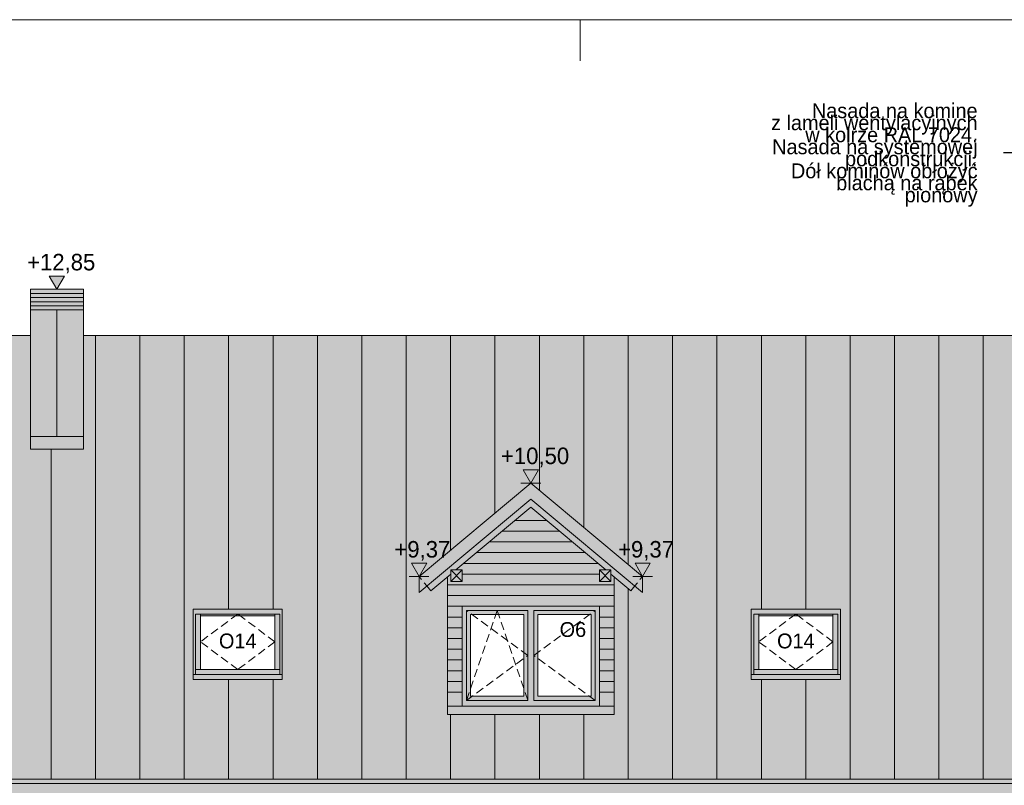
# Model space of a CAD drawing. Extents: x -149893 to 127691, y 5328 to 37028.
# Tile 33 of 88: x -7047 to 4879, y 27755 to 37028. Entities that reach past the tile are written whole.
import ezdxf

# ---------------------------------------------------------------- set-up
doc = ezdxf.new("R2010")
doc.units = 0
doc.header["$MEASUREMENT"] = 0
doc.linetypes.add('Hidden Line', pattern=[100, 50, -50])
doc.linetypes.add('Krawędzie ukryte', pattern=[150, 100, -50])
for name, color, linetype, lineweight, true_color in [('ARCH dach_Nr_Pióra__2', 7, 'Continuous', 13, 0x7f7f7f), ('Arch kolorystyka_Nr_Pióra__74', 7, 'Continuous', 20, 0xe4ad2c), ('Arch kolorystyka_Nr_Pióra__81', 7, 'Continuous', 13, 0x6a6a6a)]:
    doc.layers.add(name, color=color, linetype=linetype, lineweight=lineweight, true_color=true_color)
for name, color, linetype, lineweight in [('Arch okna_Nr_Pióra__5', 7, 'Continuous', 13), ('Arch opisy okien_Nr_Pióra__21', 7, 'Continuous', 13), ('Arch opisy_Nr_Pióra__21', 7, 'Continuous', 13), ('ARCH TABELA_Nr_Pióra__21', 7, 'Continuous', 13), ('Arch wymiary_Nr_Pióra__21', 7, 'Continuous', 13), ('INWENT DACH_Nr_Pióra__21', 7, 'Continuous', 13), ('INWENT KONST. DREWNIANA_Nr_Pióra__21', 7, 'Continuous', 13), ('INWENT. OKNA_Nr_Pióra__21', 7, 'Continuous', 13), ('INWENT. OKNA_Nr_Pióra__5', 7, 'Continuous', 13), ('INWENT.ŚCIANY_Nr_Pióra__5', 7, 'Continuous', 13)]:
    doc.layers.add(name, color=color, linetype=linetype, lineweight=lineweight)
doc.layers.add('Arch wymiary', color=7, linetype='Continuous')
doc.styles.add('GENERATED_STYLE_1', font='txt')
doc.styles.add('GENERATED_STYLE_4', font='txt')
doc.styles.add('GENERATED_STYLE_8', font='txt')
doc.dimstyles.new('GENERATED_STYLE__8', dxfattribs={"dimtxt": 0.18, "dimasz": 109.44, "dimexe": 0.18, "dimexo": 0.0625, "dimgap": 0.09, "dimtad": 0, "dimtih": 1, "dimtoh": 1, "dimdec": 4, "dimzin": 0, "dimdsep": 46, "dimcen": 0.09, "dimadec": 0, "dimazin": 0, "dimtfac": 1, "dimtdec": 4, "dimtmove": 0, "dimatfit": 3, "dimldrblk": 'ARROWHEAD_11', "dimfxl": 0, "dimtolj": 1, "dimtzin": 0, "dimarcsym": 0})

# ---------------------------------------------------------------- blocks, each defined once
blk = doc.blocks.new('Wymiary_20', base_point=(-6596, 33763))
at = {"layer": 'Arch wymiary_Nr_Pióra__21', "linetype": 'Continuous'}
blk.add_hatch(color=256, dxfattribs=at).paths.add_polyline_path([(-6596, 33763), (-6689, 33923), (-6503, 33923)], flags=0)
for p, q in [((-6596, 33763), (-6689, 33923)), ((-6689, 33923), (-6503, 33923)), ((-6503, 33923), (-6596, 33763)), ((-6596, 33763), (-6716, 33763)), ((-6596, 33763), (-6476, 33763))]:
    blk.add_line(p, q, dxfattribs=at)
at = {"layer": 'Arch wymiary_Nr_Pióra__21', "insert": (-6957, 33955), "char_height": 200, "attachment_point": 7, "style": 'GENERATED_STYLE_1'}
blk.add_mtext('{+12,85}', dxfattribs=at)
blk = doc.blocks.new('Wymiary_23', base_point=(-856, 31416))
at = {"layer": 'Arch wymiary_Nr_Pióra__21', "linetype": 'Continuous'}
blk.add_hatch(color=256, dxfattribs=at).paths.add_polyline_path([(-856, 31416), (-949, 31576), (-763, 31576)], flags=0)
for p, q in [((-856, 31416), (-949, 31576)), ((-949, 31576), (-763, 31576)), ((-763, 31576), (-856, 31416)), ((-856, 31416), (-976, 31416)), ((-856, 31416), (-736, 31416))]:
    blk.add_line(p, q, dxfattribs=at)
at = {"layer": 'Arch wymiary_Nr_Pióra__21', "insert": (-1217, 31608), "char_height": 200, "attachment_point": 7, "style": 'GENERATED_STYLE_1'}
blk.add_mtext('{+10,50}', dxfattribs=at)
blk = doc.blocks.new('Wymiary_24', base_point=(498, 30284))
at = {"layer": 'Arch wymiary_Nr_Pióra__21', "linetype": 'Continuous'}
blk.add_hatch(color=256, dxfattribs=at).paths.add_polyline_path([(498, 30284), (406, 30444), (591, 30444)], flags=0)
for p, q in [((498, 30284), (406, 30444)), ((406, 30444), (591, 30444)), ((591, 30444), (498, 30284)), ((498, 30284), (378, 30284)), ((498, 30284), (618, 30284))]:
    blk.add_line(p, q, dxfattribs=at)
at = {"layer": 'Arch wymiary_Nr_Pióra__21', "insert": (201, 30476), "char_height": 200, "attachment_point": 7, "style": 'GENERATED_STYLE_1'}
blk.add_mtext('{+9,37}', dxfattribs=at)
blk = doc.blocks.new('Wymiary_25', base_point=(-2210, 30284))
at = {"layer": 'Arch wymiary_Nr_Pióra__21', "linetype": 'Continuous'}
blk.add_hatch(color=256, dxfattribs=at).paths.add_polyline_path([(-2210, 30284), (-2303, 30444), (-2117, 30444)], flags=0)
for p, q in [((-2210, 30284), (-2303, 30444)), ((-2303, 30444), (-2117, 30444)), ((-2117, 30444), (-2210, 30284)), ((-2210, 30284), (-2330, 30284)), ((-2210, 30284), (-2090, 30284))]:
    blk.add_line(p, q, dxfattribs=at)
at = {"layer": 'Arch wymiary_Nr_Pióra__21', "insert": (-2508, 30476), "char_height": 200, "attachment_point": 7, "style": 'GENERATED_STYLE_1'}
blk.add_mtext('{+9,37}', dxfattribs=at)
blk = doc.blocks.new('ARROWHEAD_11')
at = {"color": 0, "linetype": 'Continuous', "lineweight": 0}
blk.add_line((0, 0), (-1, 0), dxfattribs=at)
at = {"color": 0, "linetype": 'Continuous', "lineweight": 0, "const_width": 0.25, "flags": 128}
blk.add_lwpolyline([(-0.125, 0, 1), (0.125, 0, 1)], format="xyb", close=True, dxfattribs=at)

msp = doc.modelspace()

# ---------------------------------------------------------------- hatches: boundary and pattern name
at = {"layer": 'Arch kolorystyka_Nr_Pióra__74', "linetype": 'Continuous'}
msp.add_hatch(color=256, dxfattribs=at).paths.add_polyline_path([(-1865.9, 28712.8), (-1865.9, 30278.8), (-2065.9, 30111.6), (-2114, 30169.2), (-855.9, 31220.6), (402.2, 30169.2), (354.1, 30111.6), (154.1, 30278.8), (154.1, 28712.8), (-25.9, 28712.8), (-25.9, 29922.8), (-1685.9, 29922.8), (-1685.9, 28712.8)], flags=0)
at = {"layer": 'Arch kolorystyka_Nr_Pióra__81', "linetype": 'Continuous'}
h = msp.add_hatch(color=256, dxfattribs=at)
h.paths.add_polyline_path([(-11505.9, 27642.9), (-10575.9, 27642.9), (-10575.9, 19496.9), (-10465.9, 19496.9), (-10465.9, 27642.9), (1974.1, 27642.9), (1974.1, 19692.3), (2084.1, 19692.3), (2084.1, 27642.9), (15784.1, 27642.9), (15784.1, 20622.5), (15894.1, 20615.4), (15894.1, 27642.9), (31604.1, 27642.9), (31604.1, 19633.3), (31714.1, 19626.3), (31714.1, 27642.9), (32584.1, 27642.9), (32584.1, 33202.8), (29615.6, 33202.8), (29615.6, 33762.8), (27313.2, 33762.8), (27313.2, 33202.8), (26470, 33202.8), (26470, 33762.8), (24767.6, 33762.8), (24767.6, 33202.8), (23654.5, 33202.8), (23654.5, 33762.8), (19992.9, 33762.8), (19992.9, 33202.8), (18893.5, 33202.8), (18893.5, 33762.8), (16591.1, 33762.8), (16591.1, 33202.8), (-6275.9, 33202.8), (-6275.9, 33762.8), (-6917.9, 33762.8), (-6917.9, 33202.8), (-7506, 33202.8), (-7506, 33762.8), (-9256, 33762.8), (-9256, 33202.8), (-11505.9, 33202.8)], flags=0)
h.paths.add_polyline_path([(-4945.9, 29036.9), (-4945.9, 29889.3), (-3865.9, 29889.3), (-3865.9, 29036.9)], flags=0)
h.paths.add_polyline_path([(1814.1, 29036.9), (1814.1, 29889.3), (2894.1, 29889.3), (2894.1, 29036.9)], flags=0)
h.paths.add_polyline_path([(29409.1, 29036.9), (29409.1, 29889.3), (30489.1, 29889.3), (30489.1, 29036.9)], flags=0)
h.paths.add_polyline_path([(20884.1, 28712.8), (20884.1, 30278.8), (20684.1, 30111.6), (20636, 30169.2), (21894.1, 31220.6), (23152.2, 30169.2), (23104.1, 30111.6), (22904.1, 30278.8), (22904.1, 28712.8), (22890.6, 28712.8)], flags=0)
h.paths.add_polyline_path([(6644.1, 28712.8), (6644.1, 30278.8), (6444.1, 30111.6), (6396, 30169.2), (8119.1, 31609.2), (9842.2, 30169.2), (9794.1, 30111.6), (9594.1, 30278.8), (9594.1, 28712.8)], flags=0)
h.paths.add_polyline_path([(-1865.9, 28712.8), (-1865.9, 30278.8), (-2065.9, 30111.6), (-2114, 30169.2), (-855.9, 31220.6), (402.2, 30169.2), (354.1, 30111.6), (154.1, 30278.8), (154.1, 28712.8)], flags=0)
h = msp.add_hatch(color=256, dxfattribs=at)
h.paths.add_polyline_path([(-4945.9, 29036.9), (-3865.9, 29036.9), (-3865.9, 29889.3), (-4945.9, 29889.3)], flags=0)
h.paths.add_polyline_path([(-4855.9, 29156.9), (-3955.9, 29156.9), (-3955.9, 29809.3), (-4855.9, 29809.3)], flags=0)
h = msp.add_hatch(color=256, dxfattribs=at)
h.paths.add_polyline_path([(-1685.9, 28712.8), (-25.9, 28712.8), (-25.9, 29922.8), (-1685.9, 29922.8)], flags=0)
h.paths.add_polyline_path([(-1585.9, 28832.8), (-940.9, 28832.8), (-940.9, 29822.8), (-1585.9, 29822.8)], flags=0)
h.paths.add_polyline_path([(-770.9, 28832.8), (-125.9, 28832.8), (-125.9, 29822.8), (-770.9, 29822.8)], flags=0)
h = msp.add_hatch(color=256, dxfattribs=at)
h.paths.add_polyline_path([(1814.1, 29036.9), (2894.1, 29036.9), (2894.1, 29889.3), (1814.1, 29889.3)], flags=0)
h.paths.add_polyline_path([(1904.1, 29156.9), (2804.1, 29156.9), (2804.1, 29809.3), (1904.1, 29809.3)], flags=0)

# ---------------------------------------------------------------- linework, layer by layer
at = {"layer": 'ARCH dach_Nr_Pióra__2', "linetype": 'Continuous'}
for p, q in [((-6915.9, 33712.8), (-6275.9, 33712.8)), ((-6915.9, 33662.8), (-6275.9, 33662.8)), ((-6915.9, 33612.8), (-6275.9, 33612.8)), ((-6915.9, 33562.8), (-6275.9, 33562.8)), ((-6915.9, 33512.8), (-6275.9, 33512.8)), ((-6595.9, 31978.1), (-6595.9, 33512.8)), ((-6129.1, 33202.8), (-6129.1, 27828.4)), ((-5591.4, 33202.8), (-5591.4, 27828.4)), ((-5053.7, 33202.8), (-5053.7, 27828.4)), ((-4516.1, 33202.8), (-4516.1, 29889.3)), ((-3978.4, 33202.8), (-3978.4, 29889.3)), ((-3440.7, 33202.8), (-3440.7, 27828.4)), ((-2903, 33202.8), (-2903, 27828.4)), ((-2365.3, 33202.8), (-2365.3, 27828.4)), ((-1827.6, 33202.8), (-1827.6, 30604)), ((-1290, 33202.8), (-1290, 31053.3)), ((-752.3, 33202.8), (-752.3, 31329.4)), ((-214.6, 33202.8), (-214.6, 30880.1)), ((323.1, 33202.8), (323.1, 30430.7)), ((860.8, 33202.8), (860.8, 27828.4)), ((1398.5, 33202.8), (1398.5, 27828.4)), ((1936.1, 33202.8), (1936.1, 29889.3)), ((2473.8, 33202.8), (2473.8, 29889.3)), ((3011.5, 33202.8), (3011.5, 27828.4)), ((3549.2, 33202.8), (3549.2, 27828.4)), ((4086.9, 33202.8), (4086.9, 27828.4)), ((4624.6, 33202.8), (4624.6, 27828.4)), ((-6915.9, 31978.1), (-6275.9, 31978.1)), ((-6666.8, 31828.1), (-6666.8, 27828.4)), ((-664.5, 30962.8), (-1047.4, 30962.8)), ((-508.9, 30832.8), (-1202.9, 30832.8)), ((-353.4, 30702.8), (-1358.5, 30702.8)), ((-197.8, 30572.8), (-1514.1, 30572.8)), ((-42.2, 30442.8), (-1669.6, 30442.8)), ((-25.9, 30312.8), (-1685.9, 30312.8)), ((154.1, 30182.8), (-1865.9, 30182.8)), ((323.1, 30137.5), (323.1, 27828.4)), ((154.1, 30052.8), (-1865.9, 30052.8)), ((-1685.9, 29922.8), (-1865.9, 29922.8)), ((-25.9, 29922.8), (154.1, 29922.8)), ((-1685.9, 29792.8), (-1865.9, 29792.8)), ((-25.9, 29792.8), (154.1, 29792.8)), ((-1685.9, 29662.8), (-1865.9, 29662.8)), ((-25.9, 29662.8), (154.1, 29662.8)), ((-1685.9, 29532.8), (-1865.9, 29532.8)), ((-25.9, 29532.8), (154.1, 29532.8)), ((-1685.9, 29402.8), (-1865.9, 29402.8)), ((-25.9, 29402.8), (154.1, 29402.8)), ((-1685.9, 29272.8), (-1865.9, 29272.8)), ((-25.9, 29272.8), (154.1, 29272.8)), ((-1685.9, 29142.8), (-1865.9, 29142.8)), ((-25.9, 29142.8), (154.1, 29142.8)), ((-4516.1, 29036.9), (-4516.1, 27828.4)), ((-3978.4, 29036.9), (-3978.4, 27828.4)), ((-1685.9, 29012.8), (-1865.9, 29012.8)), ((-25.9, 29012.8), (154.1, 29012.8)), ((1936.1, 29036.9), (1936.1, 27828.4)), ((2473.8, 29036.9), (2473.8, 27828.4)), ((-1685.9, 28882.8), (-1865.9, 28882.8)), ((-25.9, 28882.8), (154.1, 28882.8)), ((-1827.6, 28612.8), (-1827.6, 27828.4)), ((-1290, 28612.8), (-1290, 27828.4)), ((-752.3, 28612.8), (-752.3, 27828.4)), ((-214.6, 28612.8), (-214.6, 27828.4))]:
    msp.add_line(p, q, dxfattribs=at)
at = {"layer": 'Arch okna_Nr_Pióra__5', "linetype": 'Krawędzie ukryte'}
for p, q in [((-890.9, 29327.8), (-1635.9, 29872.8)), ((-1635.9, 28782.8), (-1263.4, 29872.8)), ((-1263.4, 29872.8), (-890.9, 28782.8)), ((-820.9, 29327.8), (-75.9, 29872.8)), ((-1635.9, 28782.8), (-890.9, 29327.8)), ((-75.9, 28782.8), (-820.9, 29327.8))]:
    msp.add_line(p, q, dxfattribs=at)
at = {"layer": 'ARCH TABELA_Nr_Pióra__21', "linetype": 'Continuous'}
for p, q in [((-21259.9, 37028.4), (35740.1, 37028.4)), ((-259.9, 36528.4), (-259.9, 37028.4))]:
    msp.add_line(p, q, dxfattribs=at)
at = {"layer": 'INWENT DACH_Nr_Pióra__21', "linetype": 'Continuous'}
for p, q in [((-6915.9, 33202.8), (-7506, 33202.8)), ((16591.1, 33202.8), (-6275.9, 33202.8)), ((-855.9, 31416.1), (-2210.2, 30284.3)), ((-855.9, 31416.1), (498.4, 30284.3)), ((-855.9, 31220.6), (-2210.2, 30088.8)), ((-855.9, 31220.6), (498.4, 30088.8)), ((-1765.3, 30362.8), (-855.9, 31122.8)), ((53.5, 30362.8), (-855.9, 31122.8)), ((-2065.9, 30111.6), (-1825.9, 30312.2)), ((354.1, 30111.6), (114.1, 30312.2)), ((-2210.2, 30284.3), (-2210.2, 30088.8)), ((498.4, 30284.3), (498.4, 30088.8)), ((-2114, 30169.2), (-2065.9, 30111.6)), ((402.2, 30169.2), (354.1, 30111.6)), ((32584.1, 27828.4), (-11505.9, 27828.4)), ((32584.1, 27777.2), (-11505.9, 27777.2))]:
    msp.add_line(p, q, dxfattribs=at)
at = {"layer": 'INWENT DACH_Nr_Pióra__21', "linetype": 'Hidden Line'}
for p, q in [((-2210.2, 30284.3), (-2114, 30169.2)), ((498.4, 30284.3), (402.2, 30169.2))]:
    msp.add_line(p, q, dxfattribs=at)
at = {"layer": 'INWENT KONST. DREWNIANA_Nr_Pióra__21', "linetype": 'Continuous'}
for p, q in [((-1825.9, 30222.8), (-1685.9, 30362.8)), ((-1685.9, 30222.8), (-1825.9, 30362.8)), ((-1825.9, 30362.8), (-1685.9, 30362.8)), ((-1825.9, 30222.8), (-1825.9, 30362.8)), ((-1685.9, 30362.8), (-1685.9, 30222.8)), ((114.1, 30222.8), (-25.9, 30362.8)), ((-25.9, 30222.8), (114.1, 30362.8)), ((-25.9, 30362.8), (-25.9, 30222.8)), ((114.1, 30362.8), (-25.9, 30362.8)), ((114.1, 30222.8), (114.1, 30362.8)), ((-1685.9, 30222.8), (-1825.9, 30222.8)), ((-25.9, 30222.8), (114.1, 30222.8))]:
    msp.add_line(p, q, dxfattribs=at)
at = {"layer": 'INWENT. OKNA_Nr_Pióra__21', "linetype": 'Continuous'}
for p, q in [((-3865.9, 29889.3), (-4945.9, 29889.3)), ((-4945.9, 29889.3), (-4945.9, 29036.9)), ((-4915.9, 29096.9), (-4915.9, 29829.3)), ((-3895.9, 29829.3), (-4915.9, 29829.3)), ((-4855.9, 29156.9), (-4855.9, 29829.3)), ((-3955.9, 29156.9), (-3955.9, 29829.3)), ((-3895.9, 29096.9), (-3895.9, 29829.3)), ((-3865.9, 29036.9), (-3865.9, 29889.3)), ((2894.1, 29889.3), (1814.1, 29889.3)), ((1814.1, 29889.3), (1814.1, 29036.9)), ((1844.1, 29096.9), (1844.1, 29829.3)), ((2864.1, 29829.3), (1844.1, 29829.3)), ((1904.1, 29156.9), (1904.1, 29829.3)), ((2804.1, 29156.9), (2804.1, 29829.3)), ((2864.1, 29096.9), (2864.1, 29829.3)), ((2894.1, 29036.9), (2894.1, 29889.3)), ((-3955.9, 29809.3), (-4855.9, 29809.3)), ((2804.1, 29809.3), (1904.1, 29809.3)), ((-4915.9, 29156.9), (-3895.9, 29156.9)), ((1844.1, 29156.9), (2864.1, 29156.9)), ((-4945.9, 29096.9), (-3865.9, 29096.9)), ((-4945.9, 29036.9), (-3865.9, 29036.9)), ((1814.1, 29096.9), (2894.1, 29096.9)), ((1814.1, 29036.9), (2894.1, 29036.9))]:
    msp.add_line(p, q, dxfattribs=at)
at = {"layer": 'INWENT. OKNA_Nr_Pióra__21', "linetype": 'Krawędzie ukryte'}
for p, q in [((-4405.9, 29829.3), (-4855.9, 29493.1)), ((-3955.9, 29493.1), (-4405.9, 29829.3)), ((2354.1, 29829.3), (1904.1, 29493.1)), ((2804.1, 29493.1), (2354.1, 29829.3)), ((-4405.9, 29156.9), (-4855.9, 29493.1)), ((-3955.9, 29493.1), (-4405.9, 29156.9)), ((2354.1, 29156.9), (1904.1, 29493.1)), ((2804.1, 29493.1), (2354.1, 29156.9))]:
    msp.add_line(p, q, dxfattribs=at)
at = {"layer": 'INWENT. OKNA_Nr_Pióra__5', "linetype": 'Continuous'}
for p, q in [((-1635.9, 29872.8), (-1635.9, 28782.8)), ((-890.9, 29872.8), (-1635.9, 29872.8)), ((-1585.9, 29822.8), (-1585.9, 28832.8)), ((-940.9, 29822.8), (-1585.9, 29822.8)), ((-940.9, 29822.8), (-940.9, 28832.8)), ((-890.9, 29872.8), (-890.9, 28782.8)), ((-75.9, 29872.8), (-820.9, 29872.8)), ((-820.9, 29872.8), (-820.9, 28782.8)), ((-770.9, 29822.8), (-770.9, 28832.8)), ((-125.9, 29822.8), (-770.9, 29822.8)), ((-125.9, 29822.8), (-125.9, 28832.8)), ((-75.9, 29872.8), (-75.9, 28782.8)), ((-890.9, 28782.8), (-1635.9, 28782.8)), ((-940.9, 28832.8), (-1585.9, 28832.8)), ((-75.9, 28782.8), (-820.9, 28782.8)), ((-125.9, 28832.8), (-770.9, 28832.8))]:
    msp.add_line(p, q, dxfattribs=at)
at = {"layer": 'INWENT.ŚCIANY_Nr_Pióra__5', "linetype": 'Continuous'}
for p, q in [((-6915.9, 33762.8), (-6275.9, 33762.8)), ((-6915.9, 33762.8), (-6915.9, 31828.1)), ((-6275.9, 33762.8), (-6275.9, 31828.1)), ((-6915.9, 31828.1), (-6275.9, 31828.1)), ((-1865.9, 30278.8), (-1865.9, 28612.8)), ((154.1, 30278.8), (154.1, 28612.8)), ((-25.9, 29922.8), (-1685.9, 29922.8)), ((-1685.9, 29922.8), (-1685.9, 28712.8)), ((-25.9, 29922.8), (-25.9, 28712.8)), ((154.1, 28712.8), (-1865.9, 28712.8)), ((154.1, 28612.8), (-1865.9, 28612.8))]:
    msp.add_line(p, q, dxfattribs=at)

# ---------------------------------------------------------------- block references
at = {"layer": 'Arch wymiary', "linetype": 'Continuous'}
for name, p in [('Wymiary_20', (-6595.9, 33762.8)), ('Wymiary_23', (-855.9, 31416.1)), ('Wymiary_25', (-2210.2, 30284.3)), ('Wymiary_24', (498.4, 30284.3))]:
    msp.add_blockref(name, p, dxfattribs=at)

# ---------------------------------------------------------------- texts
at = {"layer": 'Arch opisy okien_Nr_Pióra__21', "linetype": 'Continuous', "char_height": 180, "style": 'GENERATED_STYLE_8'}
for s, insert, attachment_point in [('{O6}', (-185.9, 29731.7), 3), ('{O14}', (-4405.9, 29593.3), 2), ('{O14}', (2354.1, 29593.3), 2)]:
    msp.add_mtext(s, dxfattribs=dict(at, insert=insert, attachment_point=attachment_point))
at = {"layer": 'Arch opisy_Nr_Pióra__21', "linetype": 'Continuous', "insert": (4555.5, 35389), "char_height": 180, "width": 2470.03, "attachment_point": 6, "line_spacing_factor": 0.485413, "style": 'GENERATED_STYLE_4'}
msp.add_mtext('{Nasada na komine \\Pz lameli wentylacyjnych\\Pw kolrze RAL 7024.\\PNasada na systemowej \\Ppodkonstrukcji.\\PDół kominów obłożyć \\Pblachą na rąbek pionowy}', dxfattribs=at)

# ---------------------------------------------------------------- leaders
at = {"layer": 'Arch opisy_Nr_Pióra__21', "linetype": 'Continuous', "annotation_type": 0, "has_hookline": 1, "hookline_direction": 1, "text_width": 2228.6}
msp.add_leader([(5414.4, 32632.8), (5414.4, 35414.8), (4869, 35414.8)], dimstyle='GENERATED_STYLE__8', dxfattribs=at)

doc.saveas('drawing.dxf')
